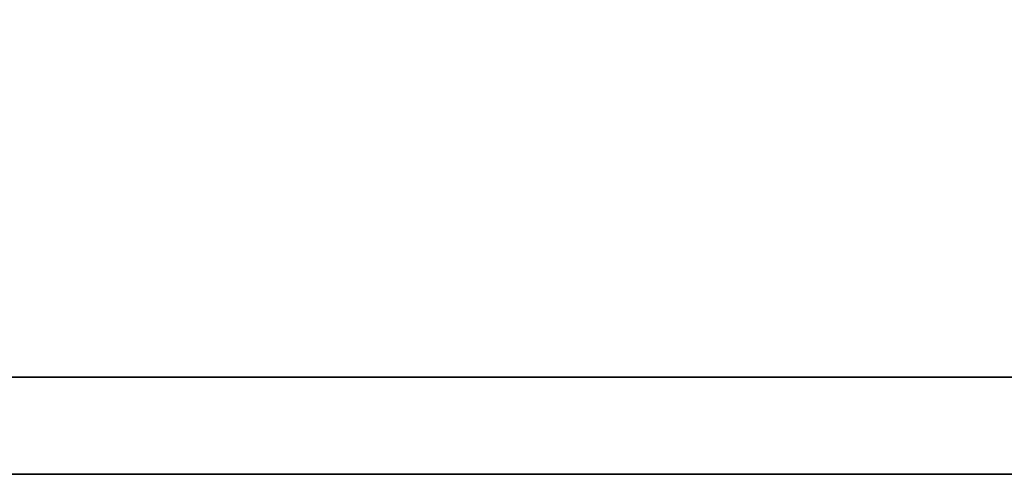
# Model space of a CAD drawing. Header units: millimetres. Extents: x 393 to 508, y 187 to 247.
# Tile 23 of 53: x 455.88 to 456.285, y 217.02 to 217.207. Entities that reach past the tile are written whole.
import ezdxf

# ---------------------------------------------------------------- set-up
doc = ezdxf.new("R2010")
doc.units = ezdxf.units.MM
doc.header["$LTSCALE"] = 0.06
doc.layers.add('DIM', color=4, linetype='CONTINUOUS')
doc.layers.add('layer 1', color=7, linetype='CONTINUOUS')

# ---------------------------------------------------------------- blocks, each defined once
blk = doc.blocks.new('TBI MOTION logo(完整正式版)')
at = {"layer": 'layer 1', "color": 22, "lineweight": 35}
blk.add_open_spline([(75.90875, -9.47875), (75.90875, -9.47875), (75.90875, -12.28625), (75.90875, -12.28625), (75.90875, -12.28625), (75.90875, -12.28625), (75.90875, -12.47875), (75.90875, -12.47875), (75.90875, -12.47875), (75.90875, -12.47875), (75.71625, -12.47875), (75.71625, -12.47875), (75.71625, -12.47875), (75.71625, -12.47875), (-88.32875, -12.47875), (-88.32875, -12.47875), (-88.32875, -12.47875), (-88.32875, -12.47875), (-88.32875, -13.29375), (-88.32875, -13.29375), (-88.32875, -13.29375), (-88.32875, -13.29375), (82.89125, -13.29375), (82.89125, -13.29375), (82.89125, -13.29375), (82.89125, -13.29375), (75.90875, -9.47875), (75.90875, -9.47875)], degree=3, knots=[0, 0, 0, 0, 0.1428571, 0.1428571, 0.1428571, 0.1428572, 0.2857143, 0.2857143, 0.2857143, 0.2857143, 0.4285714, 0.4285714, 0.4285714, 0.4285714, 0.5714286, 0.5714286, 0.5714286, 0.5714286, 0.7142857, 0.7142857, 0.7142857, 0.7142857, 0.8571429, 0.8571429, 0.8571429, 0.8571429, 1, 1, 1, 1], dxfattribs=at)

msp = doc.modelspace()

# ---------------------------------------------------------------- block references
at = {"layer": 'DIM', "color": 7, "xscale": 0.0490385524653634, "yscale": 0.0490385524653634, "zscale": 0.0490385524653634}
msp.add_blockref('TBI MOTION logo(完整正式版)', (459.40128, 217.67145), dxfattribs=at)

doc.saveas('drawing.dxf')
